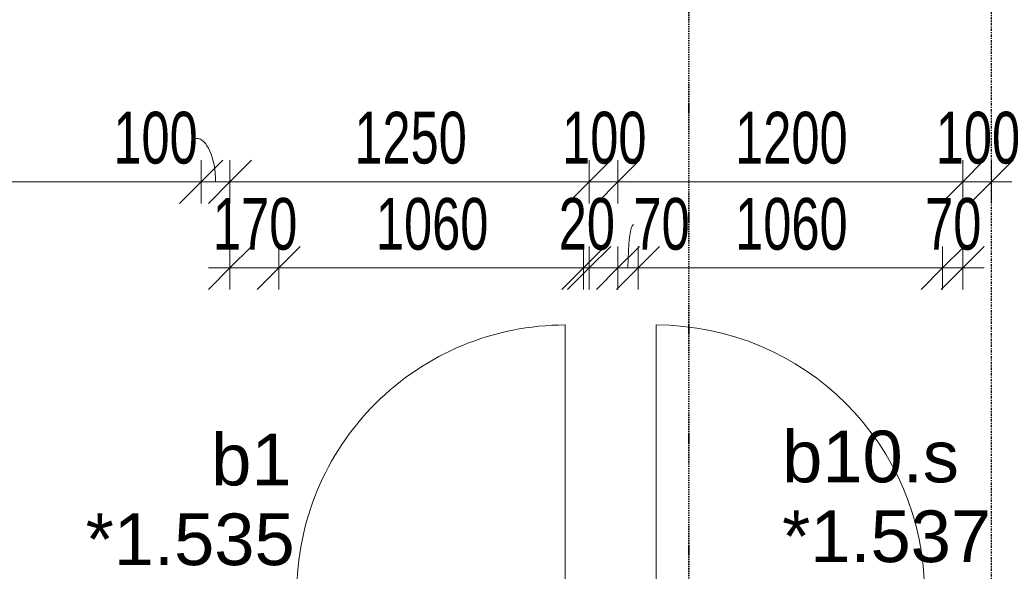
# Model space of a CAD drawing. Header units: millimetres. Extents: x -80560 to 110805, y -11020 to 52719.
# Tile 96 of 184: x 63913 to 67339, y 18242 to 20162. Entities that reach past the tile are written whole.
import ezdxf

# ---------------------------------------------------------------- set-up
doc = ezdxf.new("R2010")
doc.units = ezdxf.units.MM
doc.linetypes.add('CENTER2', pattern=[20, 8, -4, 4, -4])
doc.linetypes.add('DASHDOT2', pattern=[8, 4, -2, 0, -2])
for name, color, linetype, lineweight in [('A-ANNO-DIMS', 211, 'Continuous', 9), ('A-ANNO-DIMS-100', 211, 'Continuous', 9), ('A-DOOR', 31, 'Continuous', 18), ('A-GLAZ-IDEN', 152, 'Continuous', 18), ('G-ANNO-SYMB', 111, 'Continuous', 9), ('S-GRID', 1, 'Continuous', 9)]:
    doc.layers.add(name, color=color, linetype=linetype, lineweight=lineweight)
doc.styles.add('Arial', font='arial.ttf', dxfattribs={"height": 180})
doc.styles.add('Arial_5', font='arial.ttf', dxfattribs={"width": 0.7, "height": 180})
doc.dimstyles.new('n3o_1_8', dxfattribs={"dimscale": 304.8, "dimtxt": 183.646692, "dimasz": 0.492126, "dimexe": 0.246063, "dimexo": 0.0625, "dimgap": 0.032808, "dimtad": 1, "dimdec": 0, "dimdsep": 46, "dimtxsty": 'Arial_5', "dimblk1": 'OBLIQUE', "dimblk2": 'OBLIQUE', "dimsah": 1, "dimcen": 0.09, "dimdle": 0.246063, "dimazin": 0, "dimtfac": 1, "dimtdec": 4, "dimtix": 1, "dimtmove": 0, "dimatfit": 3, "dimfxl": 0.246063, "dimfxlon": 1, "dimtvp": 1, "dimtolj": 1, "dimtzin": 0, "dimarcsym": 2})
doc.dimstyles.new('n3o_1_8_2', dxfattribs={"dimscale": 304.8, "dimtxt": 183.646692, "dimasz": 0.492126, "dimexe": 0.246063, "dimexo": 0.0625, "dimgap": 0.032808, "dimtad": 1, "dimdec": 0, "dimdsep": 46, "dimtxsty": 'Arial_5', "dimblk1": 'OBLIQUE', "dimblk2": 'OBLIQUE', "dimsah": 1, "dimcen": 0.09, "dimdle": 0.246063, "dimazin": 0, "dimtfac": 1, "dimtdec": 4, "dimtix": 1, "dimtmove": 1, "dimatfit": 3, "dimfxl": 0.246063, "dimfxlon": 1, "dimtvp": 1, "dimtolj": 1, "dimtzin": 0, "dimarcsym": 2})
doc.dimstyles.new('n3o_1_8_3', dxfattribs={"dimscale": 304.8, "dimtxt": 183.646692, "dimasz": 0.492126, "dimexe": 0.246063, "dimexo": 0.0625, "dimgap": 0.032808, "dimtad": 1, "dimdec": 0, "dimdsep": 46, "dimtxsty": 'Arial_5', "dimblk1": 'OBLIQUE', "dimblk2": 'OBLIQUE', "dimsah": 1, "dimcen": 0.09, "dimdle": 0.246063, "dimazin": 0, "dimtfac": 1, "dimtdec": 4, "dimtix": 1, "dimtmove": 0, "dimatfit": 3, "dimfxl": 0.246063, "dimfxlon": 1, "dimtvp": 1, "dimtolj": 1, "dimtzin": 0, "dimarcsym": 2})

# ---------------------------------------------------------------- blocks, each defined once
blk = doc.blocks.new('00_n3o_symbool_swingangle - std-31745489-DO_01 eerste verdieping')
at = {"layer": 'A-DOOR'}
blk.add_line((-415, -10), (-415, -944), dxfattribs=at)
blk.add_arc((-415, -10), 934, 270, 0, dxfattribs=at)
blk = doc.blocks.new('00_n3o_symbool_swingangle - std-31756284-DO_01 eerste verdieping')
at = {"layer": 'A-DOOR'}
blk.add_line((-415, 10), (-415, 944), dxfattribs=at)
blk.add_arc((-415, 10), 934, 360, 90, dxfattribs=at)
blk = doc.blocks.new('DIMBLOCK243-DO_01 eerste verdieping')
at = {"layer": 'A-ANNO-DIMS-100'}
for p, q in [((56767.3, 19598), (56842.3, 19673)), ((56767.3, 19523), (56767.3, 19673)), ((64544.8, 19598), (64619.8, 19673)), ((64544.8, 19523), (64544.8, 19673)), ((56767.3, 19598), (56692.3, 19523)), ((56767.3, 19598), (64544.8, 19598)), ((56767.3, 19598), (56767.3, 19523)), ((64544.8, 19598), (64469.8, 19523)), ((64544.8, 19598), (64544.8, 19523))]:
    blk.add_line(p, q, dxfattribs=at)
at = {"layer": 'A-ANNO-DIMS-100', "color": 0, "insert": (60463.9, 19841.7), "char_height": 180, "width": 461.094, "attachment_point": 1, "line_spacing_factor": 0.941778, "style": 'Arial_5'}
blk.add_mtext('7778', dxfattribs=at)
blk = doc.blocks.new('_Oblique')
at = {"color": 0, "linetype": 'ByBlock', "lineweight": -2}
blk.add_line((-0.5, -0.5), (0.5, 0.5), dxfattribs=at)
blk = doc.blocks.new('DIMBLOCK244-DO_01 eerste verdieping')
at = {"layer": 'A-ANNO-DIMS-100'}
for p, q in [((64544.8, 19598), (64619.8, 19673)), ((64544.8, 19523), (64544.8, 19673)), ((64644.8, 19598), (64719.8, 19673)), ((64644.8, 19523), (64644.8, 19673)), ((64544.8, 19598), (64469.8, 19523)), ((64544.8, 19598), (64644.8, 19598)), ((64544.8, 19598), (64544.8, 19523)), ((64644.8, 19598), (64569.8, 19523)), ((64644.8, 19598), (64644.8, 19523))]:
    blk.add_line(p, q, dxfattribs=at)
blk.add_ellipse((64527.3, 19598), major_axis=(0, 151.3), ratio=0.446424, start_param=4.712389, end_param=6.283185, dxfattribs=at)
at = {"layer": 'A-ANNO-DIMS-100', "color": 0, "insert": (64239.1, 19841.7), "char_height": 180, "width": 345.821, "attachment_point": 1, "line_spacing_factor": 0.941778, "style": 'Arial_5'}
blk.add_mtext('100', dxfattribs=at)
blk = doc.blocks.new('DIMBLOCK245-DO_01 eerste verdieping')
at = {"layer": 'A-ANNO-DIMS-100'}
for p, q in [((64644.8, 19598), (64719.8, 19673)), ((64644.8, 19523), (64644.8, 19673)), ((65894.8, 19598), (65969.8, 19673)), ((65894.8, 19523), (65894.8, 19673)), ((64644.8, 19598), (64569.8, 19523)), ((64644.8, 19598), (65894.8, 19598)), ((64644.8, 19598), (64644.8, 19523)), ((65894.8, 19598), (65819.8, 19523)), ((65894.8, 19598), (65894.8, 19523))]:
    blk.add_line(p, q, dxfattribs=at)
at = {"layer": 'A-ANNO-DIMS-100', "color": 0, "insert": (65077.7, 19841.7), "char_height": 180, "width": 461.094, "attachment_point": 1, "line_spacing_factor": 0.941778, "style": 'Arial_5'}
blk.add_mtext('1250', dxfattribs=at)
blk = doc.blocks.new('DIMBLOCK246-DO_01 eerste verdieping')
at = {"layer": 'A-ANNO-DIMS-100'}
for p, q in [((65894.8, 19598), (65969.8, 19673)), ((65894.8, 19523), (65894.8, 19673)), ((65994.8, 19598), (66069.8, 19673)), ((65994.8, 19523), (65994.8, 19673)), ((65894.8, 19598), (65819.8, 19523)), ((65894.8, 19598), (65994.8, 19598)), ((65894.8, 19598), (65894.8, 19523)), ((65994.8, 19598), (65919.8, 19523)), ((65994.8, 19598), (65994.8, 19523))]:
    blk.add_line(p, q, dxfattribs=at)
at = {"layer": 'A-ANNO-DIMS-100', "color": 0, "insert": (65800.7, 19841.7), "char_height": 180, "width": 345.821, "attachment_point": 1, "line_spacing_factor": 0.941778, "style": 'Arial_5'}
blk.add_mtext('100', dxfattribs=at)
blk = doc.blocks.new('DIMBLOCK247-DO_01 eerste verdieping')
at = {"layer": 'A-ANNO-DIMS-100'}
for p, q in [((65994.8, 19598), (66069.8, 19673)), ((65994.8, 19523), (65994.8, 19673)), ((67194.8, 19598), (67269.8, 19673)), ((67194.8, 19523), (67194.8, 19673)), ((65994.8, 19598), (65919.8, 19523)), ((65994.8, 19598), (67194.8, 19598)), ((65994.8, 19598), (65994.8, 19523)), ((67194.8, 19598), (67119.8, 19523)), ((67194.8, 19598), (67194.8, 19523))]:
    blk.add_line(p, q, dxfattribs=at)
at = {"layer": 'A-ANNO-DIMS-100', "color": 0, "insert": (66402.7, 19841.7), "char_height": 180, "width": 461.094, "attachment_point": 1, "line_spacing_factor": 0.941778, "style": 'Arial_5'}
blk.add_mtext('1200', dxfattribs=at)
blk = doc.blocks.new('DIMBLOCK248-DO_01 eerste verdieping')
at = {"layer": 'A-ANNO-DIMS-100'}
for p, q in [((67194.8, 19598), (67269.8, 19673)), ((67194.8, 19523), (67194.8, 19673)), ((67294.8, 19598), (67369.8, 19673)), ((67294.8, 19523), (67294.8, 19673)), ((67194.8, 19598), (67119.8, 19523)), ((67194.8, 19598), (67369.8, 19598)), ((67194.8, 19598), (67194.8, 19523)), ((67294.8, 19598), (67219.8, 19523)), ((67294.8, 19598), (67294.8, 19523))]:
    blk.add_line(p, q, dxfattribs=at)
at = {"layer": 'A-ANNO-DIMS-100', "color": 0, "insert": (67100.7, 19841.7), "char_height": 180, "width": 345.821, "attachment_point": 1, "line_spacing_factor": 0.941778, "style": 'Arial_5'}
blk.add_mtext('100', dxfattribs=at)
blk = doc.blocks.new('DIMBLOCK558-DO_01 eerste verdieping')
at = {"layer": 'A-ANNO-DIMS-100'}
for p, q in [((64644.8, 19298), (64719.8, 19373)), ((64644.8, 19223), (64644.8, 19373)), ((64814.8, 19298), (64889.8, 19373)), ((64814.8, 19223), (64814.8, 19373)), ((64569.8, 19298), (64814.8, 19298)), ((64644.8, 19298), (64569.8, 19223)), ((64644.8, 19298), (64644.8, 19223)), ((64814.8, 19298), (64739.8, 19223)), ((64814.8, 19298), (64814.8, 19223))]:
    blk.add_line(p, q, dxfattribs=at)
at = {"layer": 'A-ANNO-DIMS-100', "color": 0, "insert": (64585.7, 19541.7), "char_height": 180, "width": 345.821, "attachment_point": 1, "line_spacing_factor": 0.941778, "style": 'Arial_5'}
blk.add_mtext('170', dxfattribs=at)
blk = doc.blocks.new('DIMBLOCK559-DO_01 eerste verdieping')
at = {"layer": 'A-ANNO-DIMS-100'}
for p, q in [((64814.8, 19298), (64889.8, 19373)), ((64814.8, 19223), (64814.8, 19373)), ((65874.8, 19298), (65949.8, 19373)), ((65874.8, 19223), (65874.8, 19373)), ((64814.8, 19298), (64739.8, 19223)), ((64814.8, 19298), (65874.8, 19298)), ((64814.8, 19298), (64814.8, 19223)), ((65874.8, 19298), (65799.8, 19223)), ((65874.8, 19298), (65874.8, 19223))]:
    blk.add_line(p, q, dxfattribs=at)
at = {"layer": 'A-ANNO-DIMS-100', "color": 0, "insert": (65152.7, 19541.7), "char_height": 180, "width": 461.094, "attachment_point": 1, "line_spacing_factor": 0.941778, "style": 'Arial_5'}
blk.add_mtext('1060', dxfattribs=at)
blk = doc.blocks.new('DIMBLOCK560-DO_01 eerste verdieping')
at = {"layer": 'A-ANNO-DIMS-100'}
for p, q in [((65874.8, 19298), (65949.8, 19373)), ((65874.8, 19223), (65874.8, 19373)), ((65894.8, 19298), (65969.8, 19373)), ((65894.8, 19223), (65894.8, 19373)), ((65874.8, 19298), (65799.8, 19223)), ((65894.8, 19298), (65819.8, 19223)), ((65874.8, 19298), (65969.8, 19298)), ((65874.8, 19298), (65874.8, 19223)), ((65894.8, 19298), (65894.8, 19223))]:
    blk.add_line(p, q, dxfattribs=at)
at = {"layer": 'A-ANNO-DIMS-100', "color": 0, "insert": (65788.8, 19541.7), "char_height": 180, "width": 230.547, "attachment_point": 1, "line_spacing_factor": 0.941778, "style": 'Arial_5'}
blk.add_mtext('20', dxfattribs=at)
blk = doc.blocks.new('DIMBLOCK561-DO_01 eerste verdieping')
at = {"layer": 'A-ANNO-DIMS-100'}
for p, q in [((65994.8, 19298), (66069.8, 19373)), ((65994.8, 19223), (65994.8, 19373)), ((66064.8, 19298), (66139.8, 19373)), ((66064.8, 19223), (66064.8, 19373)), ((65919.8, 19298), (66064.8, 19298)), ((65994.8, 19298), (65919.8, 19223)), ((66064.8, 19298), (65989.8, 19223)), ((65994.8, 19298), (65994.8, 19223)), ((66064.8, 19298), (66064.8, 19223))]:
    blk.add_line(p, q, dxfattribs=at)
blk.add_ellipse((66049, 19298), major_axis=(0, 151.3), ratio=0.126855, start_param=0, end_param=1.570796, dxfattribs=at)
at = {"layer": 'A-ANNO-DIMS-100', "color": 0, "insert": (66049, 19541.7), "char_height": 180, "width": 230.547, "attachment_point": 1, "line_spacing_factor": 0.941778, "style": 'Arial_5'}
blk.add_mtext('70', dxfattribs=at)
blk = doc.blocks.new('DIMBLOCK562-DO_01 eerste verdieping')
at = {"layer": 'A-ANNO-DIMS-100'}
for p, q in [((66064.8, 19298), (66139.8, 19373)), ((66064.8, 19223), (66064.8, 19373)), ((67124.8, 19298), (67199.8, 19373)), ((67124.8, 19223), (67124.8, 19373)), ((66064.8, 19298), (65989.8, 19223)), ((66064.8, 19298), (67124.8, 19298)), ((66064.8, 19298), (66064.8, 19223)), ((67124.8, 19298), (67049.8, 19223)), ((67124.8, 19298), (67124.8, 19223))]:
    blk.add_line(p, q, dxfattribs=at)
at = {"layer": 'A-ANNO-DIMS-100', "color": 0, "insert": (66402.7, 19541.7), "char_height": 180, "width": 461.094, "attachment_point": 1, "line_spacing_factor": 0.941778, "style": 'Arial_5'}
blk.add_mtext('1060', dxfattribs=at)
blk = doc.blocks.new('DIMBLOCK563-DO_01 eerste verdieping')
at = {"layer": 'A-ANNO-DIMS-100'}
for p, q in [((67124.8, 19298), (67199.8, 19373)), ((67124.8, 19223), (67124.8, 19373)), ((67194.8, 19298), (67269.8, 19373)), ((67194.8, 19223), (67194.8, 19373)), ((67124.8, 19298), (67049.8, 19223)), ((67194.8, 19298), (67119.8, 19223)), ((67124.8, 19298), (67269.8, 19298)), ((67124.8, 19298), (67124.8, 19223)), ((67194.8, 19298), (67194.8, 19223))]:
    blk.add_line(p, q, dxfattribs=at)
at = {"layer": 'A-ANNO-DIMS-100', "color": 0, "insert": (67063.8, 19541.7), "char_height": 180, "width": 230.547, "attachment_point": 1, "line_spacing_factor": 0.941778, "style": 'Arial_5'}
blk.add_mtext('70', dxfattribs=at)

msp = doc.modelspace()

# ---------------------------------------------------------------- linework, layer by layer
at = {"layer": 'G-ANNO-SYMB', "linetype": 'DASHDOT2', "lineweight": 35}
msp.add_line((66241.3, 48457.5), (66241.3, 9191.1), dxfattribs=at)
at = {"layer": 'S-GRID', "linetype": 'CENTER2', "lineweight": 25}
msp.add_line((67294.8, 4383.3), (67294.8, 52119.1), dxfattribs=at)

# ---------------------------------------------------------------- block references
at = {"layer": 'A-DOOR', "rotation": 180}
msp.add_blockref('00_n3o_symbool_swingangle - std-31745489-DO_01 eerste verdieping', (65396.8, 18155.5), dxfattribs=at)
at = {"layer": 'A-DOOR'}
msp.add_blockref('00_n3o_symbool_swingangle - std-31756284-DO_01 eerste verdieping', (66542.8, 18155.5), dxfattribs=at)

# ---------------------------------------------------------------- texts
at = {"layer": 'A-GLAZ-IDEN', "lineweight": 9, "char_height": 180, "attachment_point": 1, "style": 'Arial'}
for s, insert, width in [('b10.s', (66566.3, 18731.6), 729.536), ('b1', (64579.6, 18721), 336.709), ('*1.537', (66566.3, 18453.7), 865.822), ('*1.535', (64143, 18443.2), 865.822)]:
    msp.add_mtext(s, dxfattribs=dict(at, insert=insert, width=width))

# ---------------------------------------------------------------- dimensions: what is measured, and where the dimension line sits
at = {"layer": 'A-ANNO-DIMS'}
for base, p1, p2, dimstyle, override, picture, middle in [((64544.8189632, 19598.0341192), (56767.3189632, 19523.0341192), (64544.8189632, 19523.0341192), 'n3o_1_8', {"dimpost": '<>', "dimfxl": 7777.5}, 'DIMBLOCK243-DO_01 eerste verdieping', (60656.0689632, 19699.9372575)), ((65894.8, 19598), (64644.8, 19523), (65894.8, 19523), 'n3o_1_8', {"dimpost": '<>', "dimfxl": 1250}, 'DIMBLOCK245-DO_01 eerste verdieping', (65269.8, 19699.9)), ((65994.8, 19598), (65894.8, 19523), (65994.8, 19523), 'n3o_1_8', {"dimpost": '<>', "dimfxl": 100}, 'DIMBLOCK246-DO_01 eerste verdieping', (65944.8, 19699.9)), ((67194.8, 19598), (65994.8, 19523), (67194.8, 19523), 'n3o_1_8', {"dimpost": '<>', "dimfxl": 1200}, 'DIMBLOCK247-DO_01 eerste verdieping', (66594.8, 19699.9)), ((67294.8, 19598), (67194.8, 19523), (67294.8, 19523), 'n3o_1_8', {"dimpost": '<>', "dimfxl": 100}, 'DIMBLOCK248-DO_01 eerste verdieping', (67244.8, 19699.9)), ((64814.8, 19298), (64644.8, 19223), (64814.8, 19223), 'n3o_1_8_3', {"dimpost": '<>', "dimfxl": 170}, 'DIMBLOCK558-DO_01 eerste verdieping', (64729.8, 19399.9)), ((65874.8, 19298), (64814.8, 19223), (65874.8, 19223), 'n3o_1_8_3', {"dimpost": '<>', "dimfxl": 1060}, 'DIMBLOCK559-DO_01 eerste verdieping', (65344.8, 19399.9)), ((65894.8, 19298), (65874.8, 19223), (65894.8, 19223), 'n3o_1_8_3', {"dimpost": '<>', "dimfxl": 20}, 'DIMBLOCK560-DO_01 eerste verdieping', (65884.8, 19399.9)), ((67124.8, 19298), (66064.8, 19223), (67124.8, 19223), 'n3o_1_8_3', {"dimpost": '<>', "dimfxl": 1060}, 'DIMBLOCK562-DO_01 eerste verdieping', (66594.8, 19399.9)), ((67194.8, 19298), (67124.8, 19223), (67194.8, 19223), 'n3o_1_8_3', {"dimpost": '<>', "dimfxl": 70}, 'DIMBLOCK563-DO_01 eerste verdieping', (67159.8, 19399.9))]:
    dim = msp.add_linear_dim(base=base, p1=p1, p2=p2, dimstyle=dimstyle, override=override, dxfattribs=at)
    dim.commit()
    dim.dimension.update_dxf_attribs({"geometry": picture, "text_midpoint": middle})
for base, p1, p2, override, picture, middle in [((64644.8, 19598), (64544.8, 19523), (64644.8, 19523), {"dimpost": '<>', "dimfxl": 100}, 'DIMBLOCK244-DO_01 eerste verdieping', (64412, 19721.7)), ((66064.8, 19298), (65994.8, 19223), (66064.8, 19223), {"dimpost": '<>', "dimfxl": 70}, 'DIMBLOCK561-DO_01 eerste verdieping', (66164.3, 19421.7))]:
    dim = msp.add_linear_dim(base=base, p1=p1, p2=p2, dimstyle='n3o_1_8_2', override=override, dxfattribs=at)
    dim.commit()
    dim.dimension.update_dxf_attribs({"geometry": picture, "text_midpoint": middle, "dimtype": 160})

doc.saveas('drawing.dxf')
